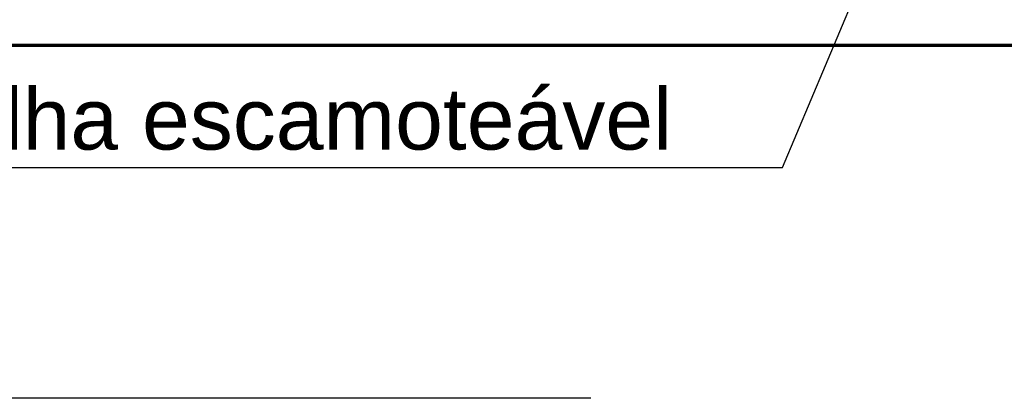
# Model space of a CAD drawing. Header units: millimetres. Extents: x -20654 to 2526, y -8238 to 977.
# Tile 132 of 218: x -10307.094 to -10306.094, y -4123.771 to -4123.386. Entities that reach past the tile are written whole.
import ezdxf

# ---------------------------------------------------------------- set-up
doc = ezdxf.new("R2010")
doc.units = ezdxf.units.MM
doc.linetypes.add('HIDDEN2', pattern=[0.47625, 0.3175, -0.15875])
for name, color, linetype in [('01 CONTORNO_dwg', 252, 'Continuous'), ('G-ANNO-TEXT', 7, 'Continuous'), ('TQ-Conexões', 7, 'Continuous')]:
    doc.layers.add(name, color=color, linetype=linetype)
doc.styles.add('Arial', font='arial.ttf', dxfattribs={"height": 100})

msp = doc.modelspace()

# ---------------------------------------------------------------- linework, layer by layer
at = {"ltscale": 2}
msp.add_line((-10306.3194, -4123.5362), (-10306.1666, -4123.1739), dxfattribs=at)
for p, q in [((-10307.2474, -4123.5362), (-10306.3194, -4123.5362)), ((-10307.0784, -4123.5362), (-10306.3954, -4123.5362))]:
    msp.add_line(p, q)
at = {"layer": '01 CONTORNO_dwg', "lineweight": 70}
msp.add_line((-10307.5229, -4123.4119), (-10304.5372, -4123.4119), dxfattribs=at)
at = {"layer": 'TQ-Conexões', "color": 244, "linetype": 'HIDDEN2', "ltscale": 8, "true_color": 0x991b1e}
msp.add_lwpolyline([(-10307.6887, -4121.2879), (-10302.704, -4121.2879), (-10302.704, -4123.7708), (-10307.6887, -4123.7708)], close=True, dxfattribs=at)

# ---------------------------------------------------------------- texts
at = {"layer": 'G-ANNO-TEXT', "insert": (-10307.2564, -4123.4554), "char_height": 0.0625, "width": 0.921941, "attachment_point": 1, "style": 'Arial'}
msp.add_mtext('Grelha escamoteável', dxfattribs=at)

doc.saveas('drawing.dxf')
